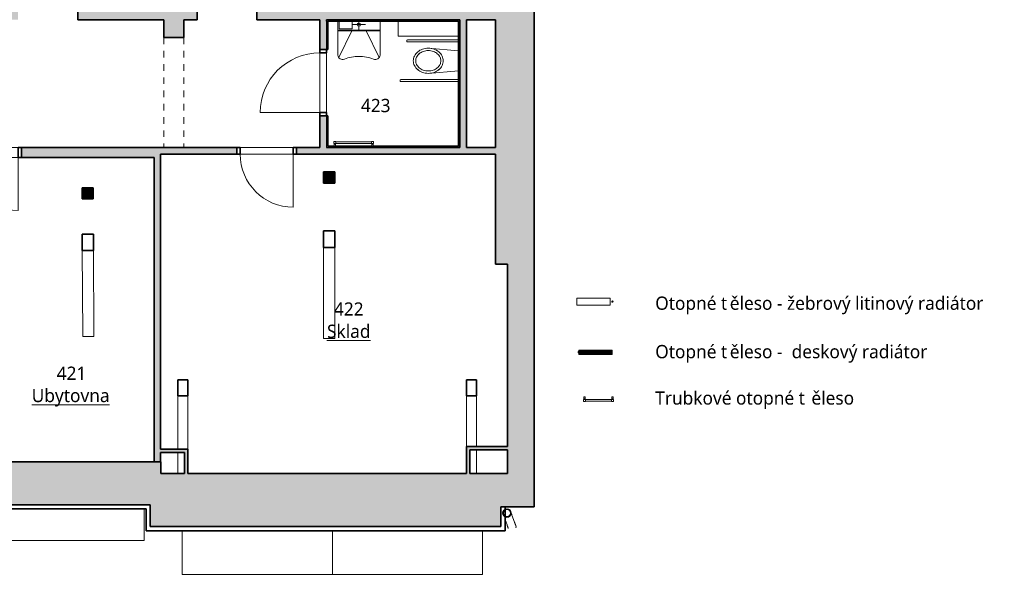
# Model space of a CAD drawing. Header units: metres. Extents: x -0.2 to 46.9, y -0.7 to 14.9.
# Tile 15 of 18: x 32 to 46.9, y -0.7 to 7.7. Entities that reach past the tile are written whole.
import ezdxf

# ---------------------------------------------------------------- set-up
doc = ezdxf.new("R2010")
doc.units = ezdxf.units.M
doc.linetypes.add('AV - Cerch_ 1 tecka 4mm', pattern=[0.006, 0.004, -0.001, 0, -0.001])
doc.layers.add('AV-MISTNOSTI', color=5, linetype='Continuous', lineweight=5, true_color=0x0000ff)
for name, color, linetype, lineweight in [('AV-SRAFY', 7, 'Continuous', 35), ('AV-STAVBA', 7, 'Continuous', 18), ('AV-TEXTY', 7, 'Continuous', 5), ('AV-VYBAVENI', 7, 'Continuous', 18)]:
    doc.layers.add(name, color=color, linetype=linetype, lineweight=lineweight)
doc.styles.add('Trebuchet MS', font='trebuc.ttf', dxfattribs={"height": 0.2})
doc.styles.add('Trebuchet MS_B', font='trebuc.ttf', dxfattribs={"height": 0.2})

# ---------------------------------------------------------------- blocks, each defined once
blk = doc.blocks.new('DO_1-P_Ocel_ - 900x1970_100-1004143-4NP')
at = {"layer": 'AV-STAVBA', "color": 254, "true_color": 0xcccccc}
for p, q in [((-0.45, 0.95), (-0.45, 0.05)), ((-0.45, 0.05), (0.45, 0.05)), ((-0.45, -0.05), (0.45, -0.05))]:
    blk.add_line(p, q, dxfattribs=at)
at = {"layer": 'AV-STAVBA', "color": 254, "linetype": 'AV - Cerch_ 1 tecka 4mm', "true_color": 0xcccccc}
for p, q in [((-0.5, 0.05), (0.5, 0.05)), ((-0.45, 0.05), (0.45, 0.05)), ((-0.5, -0.05), (0.5, -0.05)), ((-0.45, -0.05), (0.45, -0.05))]:
    blk.add_line(p, q, dxfattribs=at)
at = {"layer": 'AV-STAVBA', "color": 254, "lineweight": 35, "true_color": 0xcccccc}
for p, q in [((-0.45, 0.05), (-0.5, 0.05)), ((-0.5, 0.05), (-0.5, -0.05)), ((-0.45, -0.05), (-0.45, 0.05)), ((0.5, 0.05), (0.45, 0.05)), ((0.45, 0.05), (0.45, -0.05)), ((0.5, -0.05), (0.5, 0.05)), ((-0.5, -0.05), (-0.45, -0.05)), ((0.45, -0.05), (0.5, -0.05))]:
    blk.add_line(p, q, dxfattribs=at)
at = {"layer": 'AV-STAVBA', "color": 254, "true_color": 0xcccccc}
blk.add_arc((-0.45, 0.05), 0.9, 0, 90, dxfattribs=at)
blk = doc.blocks.new('GM_Otvor_obdélníkový - 1660x2320-1005027-4NP')
at = {"layer": 'AV-STAVBA', "color": 254, "linetype": 'AV - Cerch_ 1 tecka 4mm', "lineweight": 13, "true_color": 0xcccccc}
for p, q in [((-0.83, 0.15), (0.83, 0.15)), ((-0.83, -0.15), (0.83, -0.15)), ((-0.83, -0.15), (0.83, -0.15))]:
    blk.add_line(p, q, dxfattribs=at)
blk = doc.blocks.new('DO_1-P_Ocel_ - 800x1970_100-934089-4NP')
at = {"layer": 'AV-STAVBA', "color": 254, "true_color": 0xcccccc}
for p, q in [((-0.4, 0.85), (-0.4, 0.05)), ((-0.4, 0.05), (0.4, 0.05)), ((-0.4, -0.05), (0.4, -0.05))]:
    blk.add_line(p, q, dxfattribs=at)
at = {"layer": 'AV-STAVBA', "color": 254, "linetype": 'AV - Cerch_ 1 tecka 4mm', "true_color": 0xcccccc}
for p, q in [((-0.45, 0.05), (0.45, 0.05)), ((-0.4, 0.05), (0.4, 0.05)), ((-0.45, -0.05), (0.45, -0.05)), ((-0.4, -0.05), (0.4, -0.05))]:
    blk.add_line(p, q, dxfattribs=at)
at = {"layer": 'AV-STAVBA', "color": 254, "lineweight": 35, "true_color": 0xcccccc}
for p, q in [((-0.4, 0.05), (-0.45, 0.05)), ((-0.45, 0.05), (-0.45, -0.05)), ((-0.4, -0.05), (-0.4, 0.05)), ((0.45, 0.05), (0.4, 0.05)), ((0.4, 0.05), (0.4, -0.05)), ((0.45, -0.05), (0.45, 0.05)), ((-0.45, -0.05), (-0.4, -0.05)), ((0.4, -0.05), (0.45, -0.05))]:
    blk.add_line(p, q, dxfattribs=at)
at = {"layer": 'AV-STAVBA', "color": 254, "true_color": 0xcccccc}
blk.add_arc((-0.4, 0.05), 0.8, 0, 90, dxfattribs=at)
blk = doc.blocks.new('DO_1-P_Ocel_ - 800x1970_150-917843-4NP')
at = {"layer": 'AV-STAVBA', "color": 254, "true_color": 0xcccccc}
for p, q in [((-0.4, 0.875), (-0.4, 0.075)), ((-0.4, 0.075), (0.4, 0.075)), ((-0.4, -0.075), (0.4, -0.075))]:
    blk.add_line(p, q, dxfattribs=at)
at = {"layer": 'AV-STAVBA', "color": 254, "linetype": 'AV - Cerch_ 1 tecka 4mm', "true_color": 0xcccccc}
for p, q in [((-0.45, 0.075), (0.45, 0.075)), ((-0.4, 0.075), (0.4, 0.075)), ((-0.45, -0.075), (0.45, -0.075)), ((-0.4, -0.075), (0.4, -0.075))]:
    blk.add_line(p, q, dxfattribs=at)
at = {"layer": 'AV-STAVBA', "color": 254, "lineweight": 35, "true_color": 0xcccccc}
for p, q in [((-0.4, 0.075), (-0.45, 0.075)), ((-0.45, 0.075), (-0.45, -0.075)), ((-0.4, -0.075), (-0.4, 0.075)), ((0.45, 0.075), (0.4, 0.075)), ((0.4, 0.075), (0.4, -0.075)), ((0.45, -0.075), (0.45, 0.075)), ((-0.45, -0.075), (-0.4, -0.075)), ((0.4, -0.075), (0.45, -0.075))]:
    blk.add_line(p, q, dxfattribs=at)
at = {"layer": 'AV-STAVBA', "color": 254, "true_color": 0xcccccc}
blk.add_arc((-0.4, 0.075), 0.8, 0, 90, dxfattribs=at)
blk = doc.blocks.new('SCO_Koncepční obdelníkový sloup - 170_170-1011282-4NP')
at = {"layer": 'AV-STAVBA', "true_color": 0xcccccc}
blk.add_hatch(color=254, dxfattribs=at).paths.add_polyline_path([(0.085, -0.085), (0.085, 0.085), (-0.085, 0.085), (-0.085, -0.085)])
at = {"layer": 'AV-STAVBA', "color": 254, "true_color": 0xcccccc}
for p, q in [((0.085, 0.085), (-0.085, -0.085)), ((-0.085, 0.085), (0.085, -0.085))]:
    blk.add_line(p, q, dxfattribs=at)
at = {"layer": 'AV-STAVBA', "color": 254, "lineweight": 35, "true_color": 0xcccccc}
for p, q in [((0.085, 0.085), (-0.085, 0.085)), ((-0.085, 0.085), (-0.085, -0.085)), ((0.085, -0.085), (0.085, 0.085)), ((-0.085, -0.085), (0.085, -0.085))]:
    blk.add_line(p, q, dxfattribs=at)
blk = doc.blocks.new('SCO_Koncepční obdelníkový sloup - 170_170-1458918-4NP')
at = {"layer": 'AV-STAVBA', "true_color": 0xcccccc}
blk.add_hatch(color=254, dxfattribs=at).paths.add_polyline_path([(0.085, -0.085), (0.085, 0.085), (-0.085, 0.085), (-0.085, -0.085), (0.079, -0.085)])
at = {"layer": 'AV-STAVBA', "color": 254, "true_color": 0xcccccc}
for p, q in [((0.085, 0.085), (-0.085, -0.085)), ((-0.085, 0.085), (0.085, -0.085))]:
    blk.add_line(p, q, dxfattribs=at)
at = {"layer": 'AV-STAVBA', "color": 254, "lineweight": 35, "true_color": 0xcccccc}
for p, q in [((0.085, 0.085), (-0.085, 0.085)), ((-0.085, 0.085), (-0.085, -0.085)), ((0.085, -0.085), (0.085, 0.085)), ((-0.085, -0.085), (0.085, -0.085))]:
    blk.add_line(p, q, dxfattribs=at)
blk = doc.blocks.new('GM_Detový svod_04 - GM_Detový svod_04-1507001-4NP')
at = {"layer": 'AV-STAVBA', "color": 254, "true_color": 0xcccccc}
for p, q in [((39.342, 0.177), (39.344, 0.177)), ((39.471, 0.094), (39.432, 0.201)), ((39.328, 0.137), (39.358, 0.053))]:
    blk.add_line(p, q, dxfattribs=at)
at = {"layer": 'AV-STAVBA', "color": 254, "true_color": 0xcccccc, "flags": 128}
for points in [[(39.329, 0.286), (39.331, 0.288), (39.333, 0.289), (39.335, 0.289), (39.336, 0.29)], [(39.336, 0.29), (39.338, 0.29), (39.34, 0.291), (39.343, 0.292), (39.345, 0.292), (39.347, 0.293), (39.35, 0.293), (39.352, 0.293), (39.355, 0.293), (39.357, 0.293), (39.359, 0.293), (39.362, 0.293), (39.364, 0.293), (39.367, 0.292), (39.369, 0.292), (39.371, 0.291), (39.374, 0.291), (39.376, 0.29), (39.378, 0.289), (39.38, 0.288), (39.382, 0.287), (39.385, 0.286), (39.387, 0.285), (39.389, 0.284), (39.391, 0.282), (39.393, 0.281), (39.395, 0.28), (39.396, 0.278), (39.398, 0.276), (39.4, 0.275), (39.401, 0.273), (39.403, 0.271), (39.404, 0.269), (39.406, 0.267), (39.407, 0.265), (39.408, 0.263), (39.41, 0.261), (39.411, 0.259), (39.412, 0.257), (39.412, 0.254), (39.413, 0.254)], [(39.413, 0.254), (39.413, 0.254), (39.413, 0.254), (39.413, 0.253), (39.413, 0.253), (39.413, 0.252), (39.414, 0.251), (39.414, 0.251), (39.414, 0.25), (39.415, 0.249), (39.415, 0.247), (39.415, 0.246), (39.416, 0.245), (39.417, 0.243), (39.417, 0.242), (39.418, 0.24), (39.418, 0.238), (39.419, 0.236), (39.42, 0.234), (39.421, 0.232), (39.422, 0.23), (39.422, 0.227), (39.423, 0.225), (39.424, 0.222), (39.425, 0.22), (39.426, 0.217), (39.427, 0.214), (39.428, 0.212), (39.429, 0.209), (39.43, 0.206), (39.431, 0.203), (39.432, 0.201)], [(39.358, 0.053), (39.359, 0.05), (39.36, 0.047), (39.361, 0.045), (39.362, 0.042), (39.363, 0.039), (39.364, 0.036), (39.365, 0.034), (39.366, 0.031), (39.367, 0.029), (39.368, 0.026), (39.369, 0.024), (39.369, 0.022), (39.37, 0.02), (39.371, 0.018), (39.372, 0.016), (39.372, 0.014), (39.373, 0.012), (39.374, 0.011), (39.374, 0.009), (39.375, 0.008), (39.375, 0.007), (39.375, 0.005), (39.376, 0.004), (39.376, 0.004), (39.376, 0.003), (39.377, 0.002), (39.377, 0.002), (39.377, 0.001), (39.377, 0.001), (39.377, 0.001), (39.377, 0.001)], [(39.49, 0.042), (39.49, 0.042), (39.49, 0.042), (39.49, 0.042), (39.489, 0.043), (39.489, 0.043), (39.489, 0.044), (39.489, 0.045), (39.488, 0.046), (39.488, 0.047), (39.488, 0.048), (39.487, 0.049), (39.487, 0.051), (39.486, 0.052), (39.485, 0.054), (39.485, 0.056), (39.484, 0.058), (39.483, 0.06), (39.483, 0.062), (39.482, 0.064), (39.481, 0.066), (39.48, 0.068), (39.479, 0.071), (39.478, 0.073), (39.477, 0.076), (39.476, 0.079), (39.476, 0.081), (39.474, 0.084), (39.473, 0.087), (39.472, 0.09), (39.471, 0.093), (39.471, 0.094)]]:
    blk.add_lwpolyline(points, dxfattribs=at)
at = {"layer": 'AV-STAVBA', "color": 254, "lineweight": 35, "true_color": 0xcccccc}
for radius, start, end in [(0.06, 360, 180), (0.06, 180, 360), (0.058, 0, 180), (0.058, 180, 360)]:
    blk.add_arc((39.356, 0.233), radius, start, end, dxfattribs=at)
at = {"layer": 'AV-STAVBA', "color": 254, "true_color": 0xcccccc}
for centre, radius, start, end in [((39.356, 0.233), 0.06, 110, 118.8863), ((39.356, 0.233), 0.06, 241.1453, 253.213), ((39.356, 0.233), 0.06, 105.4802, 110), ((39.356, 0.233), 0.058, 253.1496, 258.381), ((39.356, 0.233), 0.058, 101.0194, 105.4986), ((39.356, 0.233), 0.06, 258.372, 280.2847), ((39.356, 0.233), 0.06, 77.7889, 101.0069), ((39.356, 0.233), 0.058, 280.2723, 284.3953), ((39.356, 0.233), 0.06, 308.9139, 76.8908), ((39.356, 0.233), 0.06, 284.4136, 290), ((39.356, 0.233), 0.06, 290, 307.8853), ((39.433, 0.021), 0.06, 350, 20)]:
    blk.add_arc(centre, radius, start, end, dxfattribs=at)
blk = doc.blocks.new('Koncepční umyvadlo - Invalida-1508764-4NP')
at = {"layer": 'AV-VYBAVENI', "color": 254, "true_color": 0xccccff}
for p, q in [((-0.195, 0.612), (-0.195, 0.095)), ((-0.179, 0.647), (0.016, 0.242)), ((0.429, 0.647), (0.234, 0.242)), ((0.445, 0.095), (0.445, 0.612)), ((-0.195, 0.095), (-0.195, 0.375)), ((-0.195, 0.242), (0.445, 0.242)), ((-0.195, 0.232), (0.445, 0.232)), ((0.025, 0.15), (0.225, 0.15)), ((0.125, 0.095), (0.125, 0.225)), ((0.225, 0.215), (0.225, 0.095)), ((0.425, 0.215), (0.225, 0.215)), ((0.425, 0.095), (0.425, 0.215))]:
    blk.add_line(p, q, dxfattribs=at)
blk.add_circle((0.125, 0.15), 0.025, dxfattribs=at)
for centre, radius, start, end in [((-0.121, 0.6), 0.075, 69.5422, 170.5749), ((0.124, 1.255), 0.625, 249.5422, 270.1238), ((0.126, 1.255), 0.625, 269.8762, 290.4578), ((0.371, 0.6), 0.075, 9.4252, 110.4578)]:
    blk.add_arc(centre, radius, start, end, dxfattribs=at)
blk = doc.blocks.new('Koncepční WC ZTP - Koncepční WC ZTP-1508911-4NP')
at = {"layer": 'AV-VYBAVENI', "color": 254, "true_color": 0xccccff}
for p, q in [((-0.19, 0.94), (-0.19, 0.07)), ((-0.17, 0.95), (-0.18, 0.95)), ((-0.16, 0.94), (-0.16, 0.07)), ((0.41, 0.84), (0.41, 0.07)), ((0.42, 0.85), (0.43, 0.85)), ((0.44, 0.84), (0.44, 0.07)), ((-0.027, 0.07), (-0.065, 0.525)), ((0.315, 0.525), (0.277, 0.07)), ((0.125, 0.07), (0.125, 0.073))]:
    blk.add_line(p, q, dxfattribs=at)
for centre, start, end in [((-0.18, 0.94), 90, 180), ((-0.17, 0.94), 0, 90), ((0.42, 0.84), 90, 180.0143), ((0.43, 0.84), 0, 90)]:
    blk.add_arc(centre, 0.01, start, end, dxfattribs=at)
for centre, major_axis, start_param, end_param in [((0.125, 0.589), (0.136, 0.087), 1.002491, 1.458523), ((0.125, 0.589), (0.136, 0.087), 0.546459, 1.002491), ((0.201, 0.525), (0.224, 0.143), 2.236808, 2.573288), ((0.164, 0.538), (0.191, 0.122), 1.872028, 2.236808), ((0.201, 0.525), (0.194, 0.124), 2.236808, 2.573288), ((0.164, 0.538), (0.161, 0.103), 1.872028, 2.236808), ((0.14, 0.558), (0.165, 0.105), 1.458523, 1.872028), ((0.14, 0.558), (0.135, 0.086), 1.458523, 1.872028), ((0.125, 0.589), (0.106, 0.068), 1.002491, 1.458523), ((0.125, 0.589), (0.106, 0.068), 0.546459, 1.002491), ((0.11, 0.558), (0.135, 0.086), 0.132955, 0.546459), ((0.11, 0.558), (0.165, 0.105), 0.132955, 0.546459), ((0.086, 0.538), (0.161, 0.103), 6.051359, 6.41614), ((0.086, 0.538), (0.191, 0.122), 6.051359, 6.41614), ((0.049, 0.525), (0.194, 0.124), 5.71488, 6.051359), ((0.049, 0.525), (0.224, 0.143), 5.71488, 6.051359), ((0.201, 0.525), (0.224, 0.143), 2.573288, 2.909767), ((0.201, 0.525), (0.194, 0.124), 2.573288, 2.909767), ((0.164, 0.512), (0.161, 0.103), 2.909767, 3.274547), ((0.086, 0.512), (0.161, 0.103), 5.01362, 5.378401), ((0.049, 0.525), (0.194, 0.124), 5.378401, 5.71488), ((0.049, 0.525), (0.224, 0.143), 5.378401, 5.71488), ((0.164, 0.512), (0.191, 0.122), 2.909767, 3.274547), ((0.14, 0.492), (0.165, 0.105), 3.274547, 3.688052), ((0.14, 0.492), (0.135, 0.086), 3.274547, 3.688052), ((0.125, 0.461), (0.136, 0.087), 3.688052, 4.144084), ((0.125, 0.461), (0.106, 0.068), 3.688052, 4.144084), ((0.125, 0.461), (0.106, 0.068), 4.144084, 4.600116), ((0.125, 0.461), (0.136, 0.087), 4.144084, 4.600116), ((0.11, 0.492), (0.135, 0.086), 4.600116, 5.01362), ((0.11, 0.492), (0.165, 0.105), 4.600116, 5.01362), ((0.086, 0.512), (0.191, 0.122), 5.01362, 5.378401)]:
    blk.add_ellipse(centre, major_axis=major_axis, ratio=1, start_param=start_param, end_param=end_param, dxfattribs=at)
blk = doc.blocks.new('Střešní římsa - Střešní římsa-1636696-4NP')
at = {"layer": 'AV-STAVBA', "color": 254, "lineweight": 35, "true_color": 0xcccccc}
for p, q in [((33.979, 0.358), (5.445, 0.358)), ((33.979, 0.028), (33.979, 0.358)), ((39.328, 0.328), (39.265, 0.328)), ((39.265, 0.328), (39.265, 0.028)), ((39.328, -0.035), (39.328, 0.328)), ((5.508, 0.295), (33.916, 0.295)), ((33.916, 0.295), (33.916, -0.035)), ((39.265, 0.028), (33.979, 0.028)), ((33.916, -0.035), (39.328, -0.035))]:
    blk.add_line(p, q, dxfattribs=at)
blk = doc.blocks.new('D0089 - 1514 - OÚPSŘ_Benešova_rvt-1-4NP')
at = {"layer": 'AV-SRAFY', "lineweight": 18, "true_color": 0xcccccc}
for points in [[(39.757, 3.988), (39.765, 3.988), (39.765, 9.618), (39.185, 9.618), (39.185, 3.988), (39.365, 3.988)], [(34.185, 7.408), (34.485, 7.408), (34.485, 7.678), (34.185, 7.678)], [(36.635, 7.658), (38.625, 7.658), (38.625, 7.678), (36.635, 7.678)], [(38.625, 5.768), (38.645, 5.768), (38.645, 7.678), (38.625, 7.678), (38.625, 6.135)], [(38.645, 5.748), (38.745, 5.748), (38.745, 7.678), (38.645, 7.678), (38.645, 6.135)], [(34.135, 1.008), (34.135, 5.648), (34.035, 5.648), (34.035, 1.008)], [(37.255, 5.748), (38.645, 5.748), (38.645, 5.768), (36.655, 5.768), (36.655, 5.748), (37.13, 5.748)], [(39.757, 0.828), (39.765, 0.828), (39.765, 3.988), (39.365, 3.988), (39.365, 0.828)], [(34.495, 1.148), (34.545, 1.148), (34.545, 1.198), (34.135, 1.198), (34.135, 1.148)], [(38.795, 1.188), (39.365, 1.188), (39.365, 1.238), (38.745, 1.238), (38.745, 1.188)], [(38.745, 0.828), (38.795, 0.828), (38.795, 1.188), (38.745, 1.188), (38.745, 1.174)], [(34.495, 0.828), (34.545, 0.828), (34.545, 1.148), (34.495, 1.148)], [(26.745, 0.358), (33.979, 0.358), (33.979, 0.828), (34.139, 0.828), (34.139, 1.008), (20.235, 1.008), (20.235, 0.358), (26.245, 0.358)], [(38.256, 0.028), (39.265, 0.028), (39.265, 0.328), (39.765, 0.328), (39.765, 0.828), (33.979, 0.828), (33.979, 0.028), (38.13, 0.028)]]:
    blk.add_hatch(color=254, dxfattribs=at).paths.add_polyline_path(points)
h = blk.add_hatch(color=254, dxfattribs=at)
h.paths.add_polyline_path([(34.485, 7.678), (34.687, 7.678), (34.687, 7.828), (32.885, 7.828), (32.885, 7.678), (34.185, 7.678)])
h.paths.add_polyline_path([(35.587, 7.678), (39.185, 7.678), (39.185, 7.828), (35.587, 7.828)])
h.paths.add_polyline_path([(31.985, 7.678), (31.985, 7.828), (27.175, 7.828), (27.175, 7.678), (31.75, 7.678)])
h.paths.add_polyline_path([(19.71, 7.678), (23.405, 7.678), (23.405, 7.828), (19.71, 7.828)])
h.paths.add_polyline_path([(18.16, 7.678), (18.16, 7.828), (17.53, 7.828), (17.53, 7.678), (17.737, 7.678)])
h.paths.add_polyline_path([(25.744, 7.678), (26.275, 7.678), (26.275, 7.828), (24.305, 7.828), (24.305, 7.678)])
h = blk.add_hatch(color=254, dxfattribs=at)
h.paths.add_polyline_path([(36.635, 5.748), (36.635, 6.228), (36.535, 6.228), (36.535, 5.748), (36.629, 5.748)])
h.paths.add_polyline_path([(36.535, 7.228), (36.635, 7.228), (36.635, 7.678), (36.535, 7.678)])
h = blk.add_hatch(color=254, dxfattribs=at)
h.paths.add_polyline_path([(36.655, 5.748), (36.655, 6.228), (36.635, 6.228), (36.635, 5.748)])
h.paths.add_polyline_path([(36.655, 7.228), (36.655, 7.658), (36.635, 7.658), (36.635, 7.228)])
h = blk.add_hatch(color=254, dxfattribs=at)
h.paths.add_polyline_path([(32.035, 5.598), (34.035, 5.598), (34.035, 5.748), (32.035, 5.748)])
h.paths.add_polyline_path([(27.435, 5.598), (31.135, 5.598), (31.135, 5.748), (25.065, 5.748), (25.065, 5.598), (25.744, 5.598)])
h.paths.add_polyline_path([(11.732, 5.598), (13.77, 5.598), (13.77, 5.748), (7.095, 5.748), (7.095, 5.598), (11.595, 5.598)])
h.paths.add_polyline_path([(14.67, 5.598), (18.02, 5.598), (18.02, 5.748), (14.67, 5.748)])
h.paths.add_polyline_path([(24.165, 5.598), (24.165, 5.748), (18.92, 5.748), (18.92, 5.598), (23.743, 5.598)])
h.paths.add_polyline_path([(5.41, 5.598), (6.195, 5.598), (6.195, 5.748), (4.19, 5.748), (4.19, 5.598)])
h.paths.add_polyline_path([(3.29, 5.598), (3.29, 5.748), (0.085, 5.748), (0.085, 5.598)])
h = blk.add_hatch(color=254, dxfattribs=at)
h.paths.add_polyline_path([(35.285, 5.648), (35.285, 5.748), (34.035, 5.748), (34.035, 5.648), (34.135, 5.648)])
h.paths.add_polyline_path([(39.185, 5.648), (39.185, 5.748), (36.185, 5.748), (36.185, 5.648), (37.755, 5.648)])
at = {"layer": 'AV-STAVBA', "color": 254, "lineweight": 35, "true_color": 0xcccccc}
for p, q in [((39.765, 3.988), (39.765, 9.618)), ((32.885, 7.828), (32.885, 7.678)), ((34.687, 7.678), (34.687, 7.828)), ((35.587, 7.828), (35.587, 7.678)), ((32.885, 7.678), (34.185, 7.678)), ((34.185, 7.678), (34.185, 7.408)), ((34.485, 7.678), (34.687, 7.678)), ((34.485, 7.408), (34.485, 7.678)), ((35.587, 7.678), (36.535, 7.678)), ((36.535, 7.678), (36.535, 7.228)), ((36.635, 7.678), (38.645, 7.678)), ((36.635, 7.658), (36.635, 7.678)), ((38.625, 7.678), (36.635, 7.678)), ((36.635, 7.678), (36.635, 7.658)), ((36.655, 7.658), (38.625, 7.658)), ((36.655, 7.228), (36.655, 7.658)), ((38.645, 7.678), (38.625, 7.678)), ((38.625, 7.658), (38.625, 5.768)), ((38.645, 7.678), (38.645, 5.748)), ((38.645, 5.768), (38.645, 7.678)), ((38.745, 7.678), (39.185, 7.678)), ((38.745, 5.748), (38.745, 7.678)), ((39.185, 7.678), (39.185, 5.748)), ((34.185, 7.408), (34.485, 7.408)), ((36.535, 7.228), (36.635, 7.228)), ((36.635, 7.228), (36.655, 7.228)), ((36.535, 6.228), (36.535, 5.748)), ((36.635, 6.228), (36.535, 6.228)), ((36.655, 6.228), (36.635, 6.228)), ((36.655, 5.768), (36.655, 6.228)), ((34.035, 5.748), (32.035, 5.748)), ((32.035, 5.748), (32.035, 5.598)), ((35.285, 5.748), (34.035, 5.748)), ((34.135, 5.648), (35.285, 5.648)), ((34.135, 1.198), (34.135, 5.648)), ((35.285, 5.648), (35.285, 5.748)), ((36.535, 5.748), (36.185, 5.748)), ((36.185, 5.748), (36.185, 5.648)), ((36.185, 5.648), (39.185, 5.648)), ((38.645, 5.748), (36.635, 5.748)), ((36.635, 5.748), (36.655, 5.748)), ((36.75, 5.768), (36.655, 5.768)), ((36.655, 5.748), (38.645, 5.748)), ((37.32, 5.768), (36.77, 5.768)), ((38.625, 5.768), (37.34, 5.768)), ((38.645, 5.748), (38.645, 5.768)), ((39.185, 5.748), (38.745, 5.748)), ((39.185, 5.648), (39.185, 3.988)), ((32.035, 5.598), (34.035, 5.598)), ((34.035, 5.598), (34.035, 1.008)), ((36.76, 4.493), (36.59, 4.493)), ((36.59, 4.493), (36.59, 4.239)), ((36.76, 4.239), (36.76, 4.493)), ((33.123, 4.442), (32.953, 4.441)), ((32.953, 4.441), (32.954, 4.195)), ((33.124, 4.195), (33.123, 4.442)), ((32.954, 4.195), (33.124, 4.195)), ((36.59, 4.239), (36.76, 4.239)), ((39.185, 3.988), (39.365, 3.988)), ((39.365, 3.988), (39.365, 1.238)), ((39.765, 0.828), (39.765, 3.988)), ((34.545, 2.245), (34.395, 2.245)), ((34.395, 2.245), (34.395, 2)), ((34.545, 2), (34.545, 2.245)), ((38.895, 2.245), (38.745, 2.245)), ((38.745, 2.245), (38.745, 2)), ((38.895, 2), (38.895, 2.245)), ((34.395, 2), (34.545, 2)), ((38.745, 2), (38.895, 2)), ((34.545, 1.198), (34.135, 1.198)), ((34.545, 1.148), (34.545, 1.198)), ((39.365, 1.238), (38.745, 1.238)), ((38.745, 1.238), (38.745, 1.188)), ((38.745, 1.188), (38.745, 0.828)), ((38.795, 1.188), (39.365, 1.188)), ((38.795, 0.828), (38.795, 1.188)), ((39.365, 1.188), (39.365, 0.828)), ((34.135, 1.008), (34.135, 1.148)), ((34.135, 1.148), (34.495, 1.148)), ((34.495, 1.148), (34.495, 0.828)), ((34.545, 0.828), (34.545, 1.148)), ((34.139, 1.008), (29.135, 1.008)), ((34.035, 1.008), (34.135, 1.008)), ((34.139, 0.828), (34.139, 1.008)), ((34.495, 0.828), (34.139, 0.828)), ((38.745, 0.828), (34.545, 0.828)), ((39.365, 0.828), (38.795, 0.828)), ((39.765, 0.328), (39.765, 0.828)), ((20.235, 0.358), (33.979, 0.358)), ((33.979, 0.358), (33.979, 0.028)), ((39.265, 0.028), (39.265, 0.328)), ((39.265, 0.328), (39.765, 0.328)), ((33.979, 0.028), (39.265, 0.028))]:
    blk.add_line(p, q, dxfattribs=at)
at = {"layer": 'AV-STAVBA', "color": 254, "true_color": 0xcccccc}
for p, q in [((36.635, 7.228), (36.635, 7.658)), ((36.635, 7.658), (36.635, 7.228)), ((37.715, 7.658), (37.715, 7.428)), ((37.715, 7.428), (38.625, 7.428)), ((36.535, 6.278), (36.535, 7.178)), ((36.635, 7.178), (36.635, 6.278)), ((36.635, 5.748), (36.635, 6.228)), ((36.635, 6.228), (36.635, 5.748)), ((35.335, 5.748), (36.135, 5.748)), ((36.135, 5.648), (35.335, 5.648)), ((32.954, 4.195), (32.96, 2.934)), ((33.124, 4.195), (33.13, 2.935)), ((36.59, 4.239), (36.59, 2.906)), ((36.76, 4.239), (36.76, 2.906)), ((33.129, 3.196), (33.129, 3.155)), ((32.96, 2.896), (32.96, 2.934)), ((33.129, 2.897), (32.96, 2.896)), ((33.129, 2.896), (32.96, 2.896)), ((33.129, 2.935), (33.129, 2.896)), ((36.59, 2.865), (36.59, 2.906)), ((36.76, 2.865), (36.59, 2.865)), ((36.76, 2.906), (36.76, 2.865)), ((34.395, 2), (34.395, 1.198)), ((34.545, 2), (34.545, 1.198)), ((38.745, 2), (38.745, 1.238)), ((38.895, 2), (38.895, 1.238)), ((38.895, 1.188), (38.895, 0.828)), ((34.395, 1.148), (34.395, 0.828)), ((33.887, -0.182), (33.887, 0.295)), ((34.46, -0.035), (34.46, -0.692)), ((36.725, -0.035), (36.725, -0.692)), ((38.989, -0.692), (38.989, -0.035)), ((31.213, -0.182), (33.887, -0.182)), ((36.725, -0.692), (34.46, -0.692)), ((38.989, -0.692), (36.725, -0.692))]:
    blk.add_line(p, q, dxfattribs=at)
at = {"layer": 'AV-STAVBA', "color": 254, "lineweight": 18, "true_color": 0xcccccc}
for name, p, rotation in [('GM_Otvor_obdélníkový - 1660x2320-1005027-4NP', (34.335, 6.578), 269.9999999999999), ('DO_1-P_Ocel_ - 900x1970_100-1004143-4NP', (36.585, 6.728), 89.99999999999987), ('DO_1-P_Ocel_ - 800x1970_150-917843-4NP', (31.585, 5.673), 180), ('DO_1-P_Ocel_ - 800x1970_100-934089-4NP', (35.735, 5.698), 180)]:
    blk.add_blockref(name, p, dxfattribs=dict(at, rotation=rotation))
for name, p in [('SCO_Koncepční obdelníkový sloup - 170_170-1458918-4NP', (36.675, 5.298)), ('SCO_Koncepční obdelníkový sloup - 170_170-1011282-4NP', (33.035, 5.058)), ('Střešní římsa - Střešní římsa-1636696-4NP', (0, 0)), ('GM_Detový svod_04 - GM_Detový svod_04-1507001-4NP', (0, 0))]:
    blk.add_blockref(name, p, dxfattribs=at)
at = {"layer": 'AV-VYBAVENI', "color": 254, "lineweight": 18, "true_color": 0xcccccc}
for name, p, rotation in [('Koncepční umyvadlo - Invalida-1508764-4NP', (37.25, 7.753), 180), ('Koncepční WC ZTP - Koncepční WC ZTP-1508911-4NP', (38.695, 6.933), 89.99999999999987)]:
    blk.add_blockref(name, p, dxfattribs=dict(at, rotation=rotation))
blk = doc.blocks.new('PF_Topný žebřík_připojení boční - Topný žebřík_600x900-852146-4NP')
at = {"layer": 'AV-VYBAVENI', "color": 5, "true_color": 0x0000ff}
for p, q in [((-0.3, 0.015), (-0.27, 0.015)), ((-0.3, 0.015), (-0.3, -0.015)), ((-0.295, 0.055), (-0.295, 0.025)), ((-0.275, 0.055), (-0.295, 0.055)), ((-0.295, 0.025), (-0.275, 0.025)), ((-0.295, 0.025), (-0.295, 0.015)), ((-0.29, 0.025), (-0.29, 0.015)), ((-0.28, 0.015), (-0.28, 0.025)), ((-0.275, 0.025), (-0.275, 0.055)), ((-0.275, 0.015), (-0.275, 0.025)), ((-0.27, -0.015), (-0.27, 0.015)), ((0.27, 0.0115), (-0.27, 0.0115)), ((0.27, 0.015), (0.3, 0.015)), ((0.27, -0.015), (0.27, 0.015)), ((0.275, 0.055), (0.275, 0.025)), ((0.295, 0.055), (0.275, 0.055)), ((0.275, 0.025), (0.295, 0.025)), ((0.275, 0.025), (0.275, 0.015)), ((0.28, 0.025), (0.28, 0.015)), ((0.29, 0.015), (0.29, 0.025)), ((0.295, 0.025), (0.295, 0.055)), ((0.295, 0.015), (0.295, 0.025)), ((0.3, 0.015), (0.3, -0.015)), ((-0.27, -0.015), (-0.3, -0.015)), ((-0.27, -0.0115), (0.27, -0.0115)), ((0.3, -0.015), (0.27, -0.015))]:
    blk.add_line(p, q, dxfattribs=at)
blk = doc.blocks.new('Family - ___-883817-Legenda otopných těles')
at = {"layer": 'AV-VYBAVENI', "color": 5, "true_color": 0x0000ff}
for p, q in [((0.518, 3.478), (0.518, 3.368)), ((1.018, 3.478), (0.518, 3.478)), ((1.018, 3.368), (1.018, 3.478)), ((0.518, 3.368), (1.018, 3.368))]:
    blk.add_line(p, q, dxfattribs=at)
blk.add_circle((1.054, 3.423), 0.01, dxfattribs=at)
blk = doc.blocks.new('Family - ___-886793-Legenda otopných těles')
at = {"layer": 'AV-VYBAVENI', "color": 5, "true_color": 0x0000ff}
for p, q in [((0.619, 1.948), (0.649, 1.948)), ((0.619, 1.948), (0.619, 1.918)), ((0.624, 1.988), (0.624, 1.958)), ((0.644, 1.988), (0.624, 1.988)), ((0.624, 1.958), (0.644, 1.958)), ((0.624, 1.958), (0.624, 1.948)), ((0.629, 1.958), (0.629, 1.948)), ((0.639, 1.948), (0.639, 1.958)), ((0.644, 1.958), (0.644, 1.988)), ((0.644, 1.948), (0.644, 1.958)), ((0.649, 1.918), (0.649, 1.948)), ((1.039, 1.944), (0.649, 1.944)), ((1.039, 1.948), (1.069, 1.948)), ((1.039, 1.918), (1.039, 1.948)), ((1.044, 1.988), (1.044, 1.958)), ((1.064, 1.988), (1.044, 1.988)), ((1.044, 1.958), (1.064, 1.958)), ((1.044, 1.958), (1.044, 1.948)), ((1.049, 1.958), (1.049, 1.948)), ((1.059, 1.948), (1.059, 1.958)), ((1.064, 1.958), (1.064, 1.988)), ((1.064, 1.948), (1.064, 1.958)), ((1.069, 1.948), (1.069, 1.918)), ((0.649, 1.918), (0.619, 1.918)), ((0.649, 1.921), (1.039, 1.921)), ((1.069, 1.918), (1.039, 1.918))]:
    blk.add_line(p, q, dxfattribs=at)
blk = doc.blocks.new('Family - ___-886830-Legenda otopných těles')
at = {"layer": 'AV-VYBAVENI', "color": 5, "true_color": 0x0000ff}
for p, q in [((1.049, 2.692), (0.549, 2.692)), ((0.549, 2.692), (0.549, 2.626)), ((0.556, 2.633), (0.556, 2.685)), ((0.556, 2.685), (1.042, 2.685)), ((0.566, 2.685), (0.563, 2.685)), ((0.563, 2.685), (0.563, 2.633)), ((0.566, 2.633), (0.566, 2.685)), ((0.575, 2.685), (0.572, 2.685)), ((0.572, 2.685), (0.572, 2.633)), ((0.575, 2.633), (0.575, 2.685)), ((0.583, 2.685), (0.58, 2.685)), ((0.58, 2.685), (0.58, 2.633)), ((0.583, 2.633), (0.583, 2.685)), ((0.592, 2.685), (0.589, 2.685)), ((0.589, 2.685), (0.589, 2.633)), ((0.592, 2.633), (0.592, 2.685)), ((0.6, 2.685), (0.597, 2.685)), ((0.597, 2.685), (0.597, 2.633)), ((0.6, 2.633), (0.6, 2.685)), ((0.609, 2.685), (0.606, 2.685)), ((0.606, 2.685), (0.606, 2.633)), ((0.609, 2.633), (0.609, 2.685)), ((0.617, 2.685), (0.614, 2.685)), ((0.614, 2.685), (0.614, 2.633)), ((0.617, 2.633), (0.617, 2.685)), ((0.626, 2.685), (0.623, 2.685)), ((0.623, 2.685), (0.623, 2.633)), ((0.626, 2.633), (0.626, 2.685)), ((0.634, 2.685), (0.631, 2.685)), ((0.631, 2.685), (0.631, 2.633)), ((0.634, 2.633), (0.634, 2.685)), ((0.643, 2.685), (0.64, 2.685)), ((0.64, 2.685), (0.64, 2.633)), ((0.643, 2.633), (0.643, 2.685)), ((0.651, 2.685), (0.648, 2.685)), ((0.648, 2.685), (0.648, 2.633)), ((0.651, 2.633), (0.651, 2.685)), ((0.66, 2.685), (0.657, 2.685)), ((0.657, 2.685), (0.657, 2.633)), ((0.66, 2.633), (0.66, 2.685)), ((0.668, 2.685), (0.665, 2.685)), ((0.665, 2.685), (0.665, 2.633)), ((0.668, 2.633), (0.668, 2.685)), ((0.677, 2.685), (0.674, 2.685)), ((0.674, 2.685), (0.674, 2.633)), ((0.677, 2.633), (0.677, 2.685)), ((0.685, 2.685), (0.682, 2.685)), ((0.682, 2.685), (0.682, 2.633)), ((0.685, 2.633), (0.685, 2.685)), ((0.694, 2.685), (0.691, 2.685)), ((0.691, 2.685), (0.691, 2.633)), ((0.694, 2.633), (0.694, 2.685)), ((0.702, 2.685), (0.699, 2.685)), ((0.699, 2.685), (0.699, 2.633)), ((0.702, 2.633), (0.702, 2.685)), ((0.711, 2.685), (0.708, 2.685)), ((0.708, 2.685), (0.708, 2.633)), ((0.711, 2.633), (0.711, 2.685)), ((0.719, 2.685), (0.716, 2.685)), ((0.716, 2.685), (0.716, 2.633)), ((0.719, 2.633), (0.719, 2.685)), ((0.728, 2.685), (0.725, 2.685)), ((0.725, 2.685), (0.725, 2.633)), ((0.728, 2.633), (0.728, 2.685)), ((0.736, 2.685), (0.733, 2.685)), ((0.733, 2.685), (0.733, 2.633)), ((0.736, 2.633), (0.736, 2.685)), ((0.745, 2.685), (0.742, 2.685)), ((0.742, 2.685), (0.742, 2.633)), ((0.745, 2.633), (0.745, 2.685)), ((0.753, 2.685), (0.75, 2.685)), ((0.75, 2.685), (0.75, 2.633)), ((0.753, 2.633), (0.753, 2.685)), ((0.762, 2.685), (0.759, 2.685)), ((0.759, 2.685), (0.759, 2.633)), ((0.762, 2.633), (0.762, 2.685)), ((0.77, 2.685), (0.767, 2.685)), ((0.767, 2.685), (0.767, 2.633)), ((0.77, 2.633), (0.77, 2.685)), ((0.779, 2.685), (0.776, 2.685)), ((0.776, 2.685), (0.776, 2.633)), ((0.779, 2.633), (0.779, 2.685)), ((0.787, 2.685), (0.784, 2.685)), ((0.784, 2.685), (0.784, 2.633)), ((0.787, 2.633), (0.787, 2.685)), ((0.796, 2.685), (0.793, 2.685)), ((0.793, 2.685), (0.793, 2.633)), ((0.796, 2.633), (0.796, 2.685)), ((0.804, 2.685), (0.801, 2.685)), ((0.801, 2.685), (0.801, 2.633)), ((0.804, 2.633), (0.804, 2.685)), ((0.813, 2.685), (0.81, 2.685)), ((0.81, 2.685), (0.81, 2.633)), ((0.813, 2.633), (0.813, 2.685)), ((0.821, 2.685), (0.818, 2.685)), ((0.818, 2.685), (0.818, 2.633)), ((0.821, 2.633), (0.821, 2.685)), ((0.83, 2.685), (0.827, 2.685)), ((0.827, 2.685), (0.827, 2.633)), ((0.83, 2.633), (0.83, 2.685)), ((0.838, 2.685), (0.835, 2.685)), ((0.835, 2.685), (0.835, 2.633)), ((0.838, 2.633), (0.838, 2.685)), ((0.847, 2.685), (0.844, 2.685)), ((0.844, 2.685), (0.844, 2.633)), ((0.847, 2.633), (0.847, 2.685)), ((0.855, 2.685), (0.852, 2.685)), ((0.852, 2.685), (0.852, 2.633)), ((0.855, 2.633), (0.855, 2.685)), ((0.864, 2.685), (0.861, 2.685)), ((0.861, 2.685), (0.861, 2.633)), ((0.864, 2.633), (0.864, 2.685)), ((0.872, 2.685), (0.869, 2.685)), ((0.869, 2.685), (0.869, 2.633)), ((0.872, 2.633), (0.872, 2.685)), ((0.881, 2.685), (0.878, 2.685)), ((0.878, 2.685), (0.878, 2.633)), ((0.881, 2.633), (0.881, 2.685)), ((0.889, 2.685), (0.886, 2.685)), ((0.886, 2.685), (0.886, 2.633)), ((0.889, 2.633), (0.889, 2.685)), ((0.898, 2.685), (0.895, 2.685)), ((0.895, 2.685), (0.895, 2.633)), ((0.898, 2.633), (0.898, 2.685)), ((0.906, 2.685), (0.903, 2.685)), ((0.903, 2.685), (0.903, 2.633)), ((0.906, 2.633), (0.906, 2.685)), ((0.915, 2.685), (0.912, 2.685)), ((0.912, 2.685), (0.912, 2.633)), ((0.915, 2.633), (0.915, 2.685)), ((0.923, 2.685), (0.92, 2.685)), ((0.92, 2.685), (0.92, 2.633)), ((0.923, 2.633), (0.923, 2.685)), ((0.932, 2.685), (0.929, 2.685)), ((0.929, 2.685), (0.929, 2.633)), ((0.932, 2.633), (0.932, 2.685)), ((0.94, 2.685), (0.937, 2.685)), ((0.937, 2.685), (0.937, 2.633)), ((0.94, 2.633), (0.94, 2.685)), ((0.949, 2.685), (0.946, 2.685)), ((0.946, 2.685), (0.946, 2.633)), ((0.949, 2.633), (0.949, 2.685)), ((0.957, 2.685), (0.954, 2.685)), ((0.954, 2.685), (0.954, 2.633)), ((0.957, 2.633), (0.957, 2.685)), ((0.966, 2.685), (0.963, 2.685)), ((0.963, 2.685), (0.963, 2.633)), ((0.966, 2.633), (0.966, 2.685)), ((0.974, 2.685), (0.971, 2.685)), ((0.971, 2.685), (0.971, 2.633)), ((0.974, 2.633), (0.974, 2.685)), ((0.983, 2.685), (0.98, 2.685)), ((0.98, 2.685), (0.98, 2.633)), ((0.983, 2.633), (0.983, 2.685)), ((0.991, 2.685), (0.988, 2.685)), ((0.988, 2.685), (0.988, 2.633)), ((0.991, 2.633), (0.991, 2.685)), ((1, 2.685), (0.997, 2.685)), ((0.997, 2.685), (0.997, 2.633)), ((1, 2.633), (1, 2.685)), ((1.008, 2.685), (1.005, 2.685)), ((1.005, 2.685), (1.005, 2.633)), ((1.008, 2.633), (1.008, 2.685)), ((1.017, 2.685), (1.014, 2.685)), ((1.014, 2.685), (1.014, 2.633)), ((1.017, 2.633), (1.017, 2.685)), ((1.025, 2.685), (1.022, 2.685)), ((1.022, 2.685), (1.022, 2.633)), ((1.025, 2.633), (1.025, 2.685)), ((1.034, 2.685), (1.031, 2.685)), ((1.031, 2.685), (1.031, 2.633)), ((1.034, 2.633), (1.034, 2.685)), ((1.042, 2.685), (1.039, 2.685)), ((1.039, 2.685), (1.039, 2.633)), ((1.042, 2.633), (1.042, 2.685)), ((1.042, 2.685), (1.042, 2.633)), ((1.049, 2.626), (1.049, 2.692)), ((0.549, 2.669), (0.539, 2.669)), ((0.539, 2.669), (0.539, 2.649)), ((0.539, 2.669), (0.539, 2.668)), ((0.549, 2.669), (0.539, 2.669)), ((0.539, 2.669), (0.539, 2.668)), ((0.539, 2.669), (0.539, 2.668)), ((0.539, 2.649), (0.549, 2.649)), ((0.539, 2.649), (0.539, 2.649)), ((0.539, 2.649), (0.549, 2.649)), ((0.539, 2.649), (0.539, 2.649)), ((0.539, 2.649), (0.539, 2.649)), ((0.549, 2.626), (1.049, 2.626)), ((1.042, 2.633), (0.556, 2.633)), ((0.563, 2.633), (0.566, 2.633)), ((0.572, 2.633), (0.575, 2.633)), ((0.58, 2.633), (0.583, 2.633)), ((0.589, 2.633), (0.592, 2.633)), ((0.597, 2.633), (0.6, 2.633)), ((0.606, 2.633), (0.609, 2.633)), ((0.614, 2.633), (0.617, 2.633)), ((0.623, 2.633), (0.626, 2.633)), ((0.631, 2.633), (0.634, 2.633)), ((0.64, 2.633), (0.643, 2.633)), ((0.648, 2.633), (0.651, 2.633)), ((0.657, 2.633), (0.66, 2.633)), ((0.665, 2.633), (0.668, 2.633)), ((0.674, 2.633), (0.677, 2.633)), ((0.682, 2.633), (0.685, 2.633)), ((0.691, 2.633), (0.694, 2.633)), ((0.699, 2.633), (0.702, 2.633)), ((0.708, 2.633), (0.711, 2.633)), ((0.716, 2.633), (0.719, 2.633)), ((0.725, 2.633), (0.728, 2.633)), ((0.733, 2.633), (0.736, 2.633)), ((0.742, 2.633), (0.745, 2.633)), ((0.75, 2.633), (0.753, 2.633)), ((0.759, 2.633), (0.762, 2.633)), ((0.767, 2.633), (0.77, 2.633)), ((0.776, 2.633), (0.779, 2.633)), ((0.784, 2.633), (0.787, 2.633)), ((0.793, 2.633), (0.796, 2.633)), ((0.801, 2.633), (0.804, 2.633)), ((0.81, 2.633), (0.813, 2.633)), ((0.818, 2.633), (0.821, 2.633)), ((0.827, 2.633), (0.83, 2.633)), ((0.835, 2.633), (0.838, 2.633)), ((0.844, 2.633), (0.847, 2.633)), ((0.852, 2.633), (0.855, 2.633)), ((0.861, 2.633), (0.864, 2.633)), ((0.869, 2.633), (0.872, 2.633)), ((0.878, 2.633), (0.881, 2.633)), ((0.886, 2.633), (0.889, 2.633)), ((0.895, 2.633), (0.898, 2.633)), ((0.903, 2.633), (0.906, 2.633)), ((0.912, 2.633), (0.915, 2.633)), ((0.92, 2.633), (0.923, 2.633)), ((0.929, 2.633), (0.932, 2.633)), ((0.937, 2.633), (0.94, 2.633)), ((0.946, 2.633), (0.949, 2.633)), ((0.954, 2.633), (0.957, 2.633)), ((0.963, 2.633), (0.966, 2.633)), ((0.971, 2.633), (0.974, 2.633)), ((0.98, 2.633), (0.983, 2.633)), ((0.988, 2.633), (0.991, 2.633)), ((0.997, 2.633), (1, 2.633)), ((1.005, 2.633), (1.008, 2.633)), ((1.014, 2.633), (1.017, 2.633)), ((1.022, 2.633), (1.025, 2.633)), ((1.031, 2.633), (1.034, 2.633)), ((1.039, 2.633), (1.042, 2.633))]:
    blk.add_line(p, q, dxfattribs=at)

msp = doc.modelspace()

# ---------------------------------------------------------------- block references
at = {"lineweight": 5}
msp.add_blockref('D0089 - 1514 - OÚPSŘ_Benešova_rvt-1-4NP', (0, 0), dxfattribs=at)
at = {"layer": 'AV-VYBAVENI', "color": 5, "true_color": 0x0000ff, "rotation": 180}
msp.add_blockref('PF_Topný žebřík_připojení boční - Topný žebřík_600x900-852146-4NP', (37.045, 5.823), dxfattribs=at)
at = {"layer": 'AV-VYBAVENI', "color": 5, "true_color": 0x0000ff}
for name in ['Family - ___-883817-Legenda otopných těles', 'Family - ___-886830-Legenda otopných těles', 'Family - ___-886793-Legenda otopných těles']:
    msp.add_blockref(name, (39.892, 0), dxfattribs=at)

# ---------------------------------------------------------------- texts
at = {"layer": 'AV-MISTNOSTI', "char_height": 0.2, "attachment_point": 1, "style": 'Trebuchet MS_B'}
for s, insert, width in [('423', (37.154, 6.483), 0.60127), ('422', (36.748, 3.412), 0.60127), ('\\LSklad', (36.643, 3.076), 0.85781), ('421', (32.568, 2.443), 0.60127), ('\\LUbytovna', (32.191, 2.107), 1.51519)]:
    msp.add_mtext(s, dxfattribs=dict(at, insert=insert, width=width))
at = {"layer": 'AV-TEXTY', "color": 5, "true_color": 0x0000ff, "char_height": 0.2, "attachment_point": 1, "style": 'Trebuchet MS', "bg_fill": 3, "box_fill_scale": 1.25, "bg_fill_color": 256, "bg_fill_true_color": 13158600, "bg_fill_transparency": 0}
for s, insert, width in [('Otopné t', (41.592, 3.5), 1.36287), ('Otopné t', (41.592, 2.769), 1.36287), ('desk', (43.649, 2.769), 0.68945), ('Trubkové otopné t', (41.592, 2.069), 2.85401)]:
    msp.add_mtext(s, dxfattribs=dict(at, insert=insert, width=width))

# ---------------------------------------------------------------- next in the draw order: texts
for s, insert, width in [('ěleso - žebrový litinový radiátor', (42.716, 3.5), 4.93038), ('ěleso - ', (42.716, 2.769), 1.13038), ('ový radiátor', (44.218, 2.769), 1.87595), ('ěleso', (43.947, 2.069), 0.79367)]:
    msp.add_mtext(s, dxfattribs=dict(at, insert=insert, width=width))

doc.saveas('drawing.dxf')
